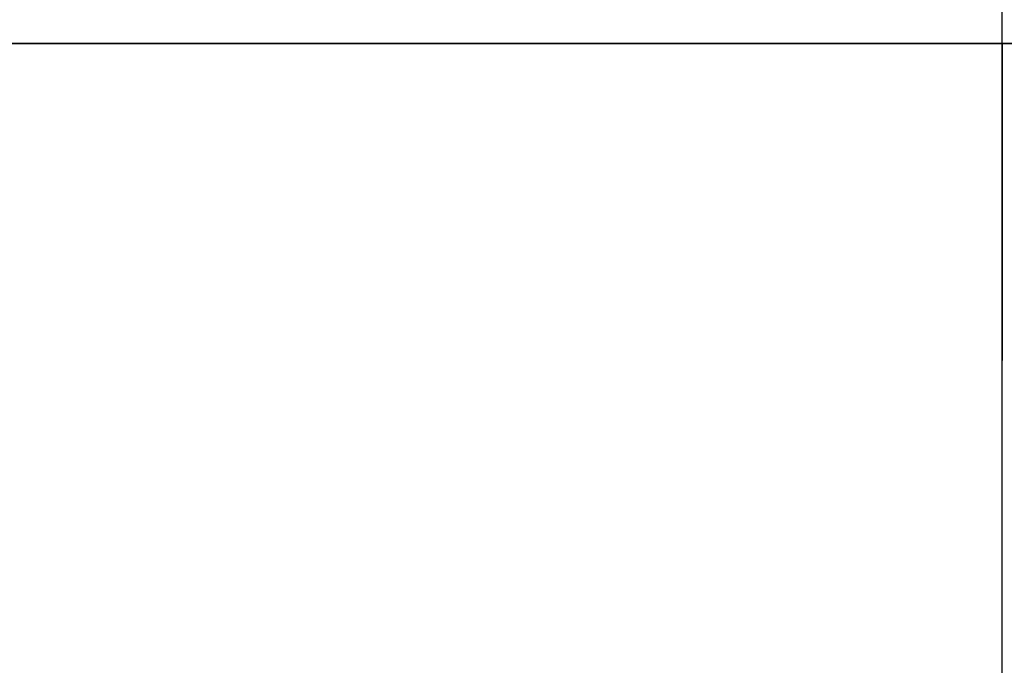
# Model space of a CAD drawing. Header units: millimetres. Extents: x -368 to 368, y -356 to 344.
# Tile 202 of 256: x -46 to 0, y -325 to -295. Entities that reach past the tile are written whole.
import ezdxf

# ---------------------------------------------------------------- set-up
doc = ezdxf.new("R2010")
doc.units = ezdxf.units.MM
doc.layers.add('Livello 01', color=7, linetype='Continuous')

# ---------------------------------------------------------------- blocks, each defined once
blk = doc.blocks.new('MCP144A08_02')
at = {"layer": 'Livello 01', "color": 253, "true_color": 0x999999}
for p, q in [((0, 275), (0, 275, 15)), ((0, 252), (0, 275)), ((0, 252), (0, 252, 15)), ((0, -252), (0, -252, 15)), ((0, -275), (0, -252)), ((0, -275), (0, -275, 15))]:
    blk.add_line(p, q, dxfattribs=at)
for start, end in [(0, 180), (180, 0)]:
    blk.add_arc((0, 0), 252, start, end, dxfattribs=at)
for points in [[(-187.25, 275), (187.25, 275)], [(187.25, -275), (-187.25, -275)]]:
    blk.add_open_spline(points, degree=1, dxfattribs=at)
blk = doc.blocks.new('MCP144A13_04')
at = {"layer": 'Livello 01', "color": 253, "true_color": 0x999999}
blk.add_line((0, -7.5), (0, -7.5, 335), dxfattribs=at)
blk = doc.blocks.new('MCP144A14_04')
at = {"layer": 'Livello 01', "color": 253, "true_color": 0x999999}
blk.add_line((0, 7.5), (0, 7.5, 339.5), dxfattribs=at)
blk = doc.blocks.new('MCA144A01_04')
at = {"layer": 'Livello 01', "extrusion": (5.55112e-17, 2.77556e-17, -1), "rotation": 360}
blk.add_blockref('MCP144A13_04', (0, 282.5, -60), dxfattribs=at)
at = {"layer": 'Livello 01'}
blk.add_blockref('MCP144A08_02', (0, 0), dxfattribs=at)
at = {"layer": 'Livello 01', "extrusion": (-4.23395e-18, -2.12635e-17, -1), "rotation": 360}
blk.add_blockref('MCP144A14_04', (0, -282.5, -60), dxfattribs=at)

msp = doc.modelspace()

# ---------------------------------------------------------------- block references
at = {"layer": 'Livello 01', "extrusion": (0, -1, -5.55112e-16)}
msp.add_blockref('MCA144A01_04', (0, -284.03, 295.97), dxfattribs=at)

doc.saveas('drawing.dxf')
